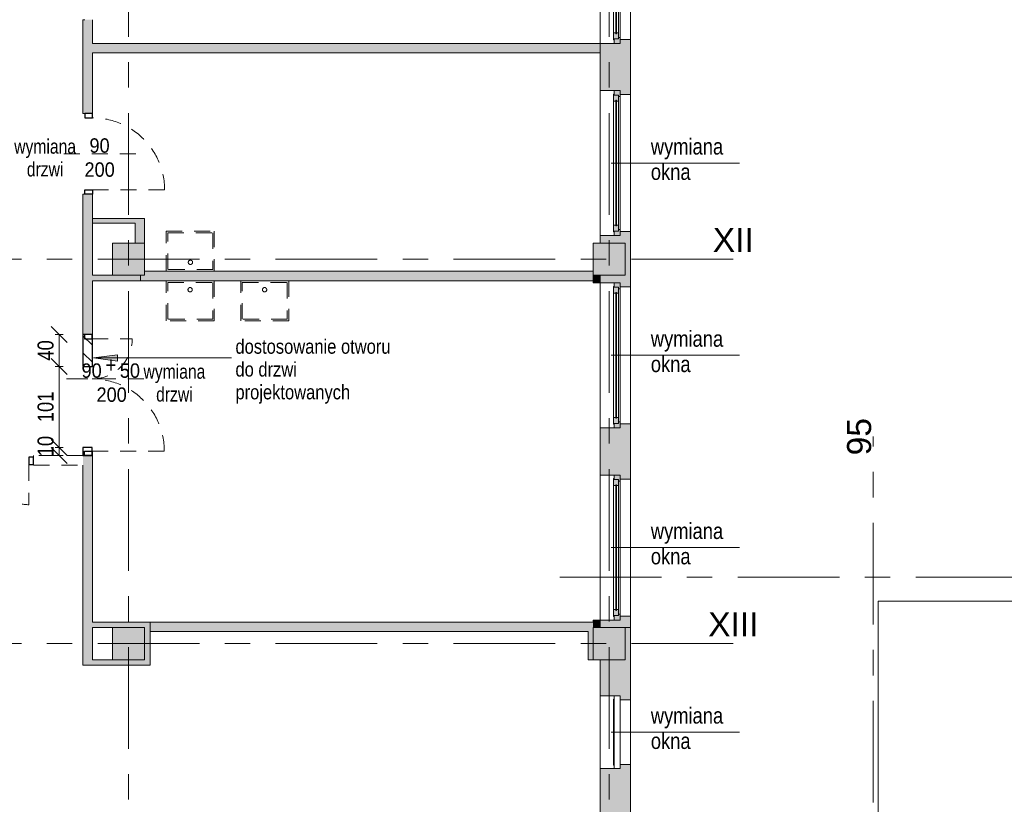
# Model space of a CAD drawing. Header units: centimetres. Extents: x -8590 to 14779, y -8842 to 3760.
# Tile 20 of 28: x 12786 to 14016, y 688 to 1667. Entities that reach past the tile are written whole.
import ezdxf

# ---------------------------------------------------------------- set-up
doc = ezdxf.new("R2010")
doc.units = ezdxf.units.CM
for name, pattern in [('Dash', [1200, 600, -600]), ('Oś', [222.25, 127, -31.75, 31.75, -31.75]), ('Wyburzenia', [35, 20, -15])]:
    doc.linetypes.add(name, pattern=pattern)
for name, color, linetype, lineweight in [('A-ANNO-DIMS', 211, 'Continuous', 13), ('A-ANNO-DIMS-100', 211, 'Continuous', 13), ('A-ANNO-NOTE', 131, 'Wyburzenia', 9), ('A-DETL', 90, 'Dash', 50), ('A-DETL-GENF', 92, 'Continuous', 9), ('A-DETL-MEDM', 33, 'Continuous', 9), ('A-DOOR', 31, 'Wyburzenia', 9), ('A-DOOR-IDEN', 31, 'Continuous', 13), ('A-FLOR', 192, 'Continuous', 13), ('A-GLAZ', 151, 'Continuous', 13), ('A-GLAZ-IDEN', 152, 'Continuous', 13), ('A-WALL', 113, 'Continuous', 13), ('A-WALL-PATT', 111, 'Continuous', 13), ('G-ANNO-TEXT', 231, 'Continuous', 13), ('P-SANR-FIXT', 6, 'Wyburzenia', 9), ('S-COLS', 52, 'Continuous', 13), ('S-GRID', 1, 'Continuous', 13), ('S-GRID-IDEN', 1, 'Continuous', 13)]:
    doc.layers.add(name, color=color, linetype=linetype, lineweight=lineweight)
doc.styles.add('Arial', font='arial.ttf', dxfattribs={"width": 0.9, "height": 18})
doc.styles.add('Arial Narrow', font='ARIALN.TTF', dxfattribs={"height": 20})
doc.styles.add('Arial Narrow_3', font='ARIALN.TTF', dxfattribs={"height": 18})
doc.styles.add('Arial Narrow_4', font='ARIALN.TTF', dxfattribs={"width": 0.95, "height": 0.18})
doc.styles.add('Arial Narrow_5', font='ARIALN.TTF', dxfattribs={"height": 0.2})
doc.styles.add('Arial Narrow_6', font='ARIALN.TTF', dxfattribs={"height": 20})
doc.styles.add('Arial_2', font='arial.ttf', dxfattribs={"height": 30})
doc.dimstyles.new('Diagonal_1_100__0__wewnętrzne', dxfattribs={"dimscale": 30.48, "dimtxt": 20.468619, "dimasz": 0.656168, "dimexe": 0.164042, "dimexo": 0.0625, "dimgap": 0.032808, "dimtad": 1, "dimdec": 0, "dimdsep": 46, "dimtxsty": 'Arial Narrow_6', "dimblk1": 'OBLIQUE', "dimblk2": 'OBLIQUE', "dimsah": 1, "dimcen": 0.09, "dimazin": 0, "dimtfac": 1, "dimtdec": 4, "dimtix": 1, "dimtmove": 2, "dimatfit": 3, "dimfxl": 0.164042, "dimfxlon": 1, "dimtvp": 1, "dimtolj": 1, "dimtzin": 0, "dimarcsym": 2})
doc.dimstyles.new('Diagonal_1_100__0__wewnętrzne_1', dxfattribs={"dimscale": 30.48, "dimtxt": 20.468619, "dimasz": 0.656168, "dimexe": 0.164042, "dimexo": 0.0625, "dimgap": 0.032808, "dimtad": 1, "dimdec": 0, "dimdsep": 46, "dimtxsty": 'Arial Narrow_6', "dimblk1": 'OBLIQUE', "dimblk2": 'OBLIQUE', "dimsah": 1, "dimcen": 0.09, "dimazin": 0, "dimtfac": 1, "dimtdec": 4, "dimtix": 1, "dimtmove": 0, "dimatfit": 3, "dimfxl": 0.164042, "dimfxlon": 1, "dimtvp": 1, "dimtolj": 1, "dimtzin": 0, "dimarcsym": 2})

# ---------------------------------------------------------------- blocks, each defined once
blk = doc.blocks.new('Pawilon J_rvt-1-3_piętro I __3_90 m_ - wyburzenia i zamurowania')
at = {"layer": 'A-FLOR', "color": 253, "lineweight": 9}
for p, q in [((1523.4, 941.3), (1523.4, 371.3)), ((2164.5, 941.3), (1523.4, 941.3))]:
    blk.add_line(p, q, dxfattribs=at)
at = {"layer": 'S-GRID', "linetype": 'Oś'}
for p, q in [((1517.4, 23.2), (1517.4, 1147.1)), ((1125.8, 971.3), (2420.5, 971.3))]:
    blk.add_line(p, q, dxfattribs=at)
at = {"layer": 'S-GRID-IDEN', "insert": (1499.8, 1146.7), "char_height": 30, "width": 48.3, "attachment_point": 5, "rotation": 90, "line_spacing_factor": 0.936439, "style": 'Arial_2'}
blk.add_mtext('\\pxqc,t4.23333,8.46667,12.7,16.93333,21.16667,25.4,29.63333,33.86667,38.1,42.33333,46.56667,50.8,55.03333,59.26667,63.5,67.73333,71.96667,76.2,80.43333,84.66667,88.9,93.13333,97.36667,101.6,105.83333,110.06667,114.3,118.53333,122.76667,127,131.23333,135.46667;{95}', dxfattribs=at)
blk = doc.blocks.new('M_Concrete-Square-Column - 400 x 400mm-1512407-3_piętro I __3_90 m_ - wyburzenia i zamurowania')
at = {"layer": 'S-COLS', "lineweight": 9}
blk.add_hatch(color=253, dxfattribs=at).paths.add_polyline_path([(20, -20), (20, 20), (-20, 20), (-20, -20), (11, -20)], flags=0)
for p, q in [((20, 20), (-20, 20)), ((-20, 20), (-20, -20)), ((20, -20), (20, 20)), ((-20, -20), (20, -20))]:
    blk.add_line(p, q, dxfattribs=at)
blk = doc.blocks.new('zlew - Type 1-1332169-3_piętro I __3_90 m_ - wyburzenia i zamurowania')
at = {"layer": 'P-SANR-FIXT', "color": 20}
for p, q in [((-17.5, 6), (-17.5, 56)), ((-17.5, 56), (42.5, 56)), ((-15.5, 8), (-15.5, 54)), ((-15.5, 54), (40.5, 54)), ((40.5, 54), (40.5, 8)), ((42.5, 56), (42.5, 6)), ((40.5, 8), (-15.5, 8))]:
    blk.add_line(p, q, dxfattribs=at)
blk.add_circle((12.7, 17.1), 2.7, dxfattribs=at)
blk = doc.blocks.new('DRZWI 1S - Drzwi 90-1815599-3_piętro I __3_90 m_ - wyburzenia i zamurowania')
at = {"layer": 'A-DETL-GENF', "color": 20, "linetype": 'Wyburzenia'}
for p, q in [((-50.5, 5.9), (-50.5, -3.7)), ((-45, 5.9), (-50.5, 5.9)), ((-45, -3.7), (-45, 5.9)), ((50.5, 5.9), (45, 5.9)), ((45, 5.9), (45, -3.7)), ((50.5, -3.7), (50.5, 5.9)), ((-50.5, -3.7), (-45, -3.7)), ((45, -3.7), (50.5, -3.7))]:
    blk.add_line(p, q, dxfattribs=at)
at = {"layer": 'A-DETL-MEDM', "color": 1, "linetype": 'Wyburzenia', "lineweight": 25}
for p, q in [((-45, 5.9), (-50.5, 5.9)), ((-50.5, 5.9), (-50.5, -3.7)), ((-45, -3.7), (-45, 5.9)), ((45, -3.7), (45, 5.9)), ((45, 5.9), (50.5, 5.9)), ((50.5, 5.9), (50.5, -3.7)), ((-50.5, -3.7), (-45, -3.7)), ((50.5, -3.7), (45, -3.7))]:
    blk.add_line(p, q, dxfattribs=at)
at = {"layer": 'A-DOOR', "color": 10, "lineweight": 13}
blk.add_line((45, 5.9), (45, 95.9), dxfattribs=at)
blk.add_arc((45, 5.9), 90, 90, 180, dxfattribs=at)
blk = doc.blocks.new('DRZWI 2S - automatyczna etykieta - Drzwi 90_50-2595123-3_piętro I __3_90 m_ - wyburzenia i zamurowania')
at = {"layer": 'A-DETL-GENF', "color": 20, "linetype": 'Wyburzenia'}
for p, q in [((-55.5, 5.5), (-55.5, -4)), ((-50, 5.5), (-55.5, 5.5)), ((-50, -4), (-50, 5.5)), ((95.5, 5.5), (90, 5.5)), ((90, 5.5), (90, -4)), ((95.5, -4), (95.5, 5.5)), ((-55.5, -4), (-50, -4)), ((90, -4), (95.5, -4))]:
    blk.add_line(p, q, dxfattribs=at)
at = {"layer": 'A-DETL-MEDM', "color": 1, "linetype": 'Wyburzenia', "lineweight": 25}
for p, q in [((-50, 5.5), (-55.5, 5.5)), ((-55.5, 5.5), (-55.5, -4)), ((-50, -4), (-50, 5.5)), ((90, -4), (90, 5.5)), ((90, 5.5), (95.5, 5.5)), ((95.5, 5.5), (95.5, -4)), ((-55.5, -4), (-50, -4)), ((95.5, -4), (90, -4))]:
    blk.add_line(p, q, dxfattribs=at)
at = {"layer": 'A-DOOR', "color": 10, "lineweight": 13}
for p, q in [((90, 5.5), (90, 95.5)), ((-50, 5.5), (-50, 55.5))]:
    blk.add_line(p, q, dxfattribs=at)
at = {"layer": 'A-DOOR', "color": 20}
blk.add_line((0, 28.5), (0, -28.5), dxfattribs=at)
at = {"layer": 'A-DOOR', "color": 10, "lineweight": 13}
for centre, radius, start, end in [((90, 5.5), 90, 90, 180), ((-50, 5.5), 50, 360, 90)]:
    blk.add_arc(centre, radius, start, end, dxfattribs=at)
blk = doc.blocks.new('DRZWI 2S - Drzwi 90_50-2575128-3_piętro I __3_90 m_ - wyburzenia i zamurowania')
at = {"layer": 'A-DETL-GENF', "color": 20, "linetype": 'Wyburzenia'}
for p, q in [((-55.5, 5.5), (-55.5, -4)), ((-50, 5.5), (-55.5, 5.5)), ((-50, -4), (-50, 5.5)), ((95.5, 5.5), (90, 5.5)), ((90, 5.5), (90, -4)), ((95.5, -4), (95.5, 5.5)), ((-55.5, -4), (-50, -4)), ((90, -4), (95.5, -4))]:
    blk.add_line(p, q, dxfattribs=at)
at = {"layer": 'A-DETL-MEDM', "color": 1, "linetype": 'Wyburzenia', "lineweight": 25}
for p, q in [((-50, 5.5), (-55.5, 5.5)), ((-55.5, 5.5), (-55.5, -4)), ((-50, -4), (-50, 5.5)), ((90, -4), (90, 5.5)), ((90, 5.5), (95.5, 5.5)), ((95.5, 5.5), (95.5, -4)), ((-55.5, -4), (-50, -4)), ((95.5, -4), (90, -4))]:
    blk.add_line(p, q, dxfattribs=at)
at = {"layer": 'A-DOOR', "color": 10, "lineweight": 13}
for p, q in [((90, 5.5), (90, 95.5)), ((-50, 5.5), (-50, 55.5))]:
    blk.add_line(p, q, dxfattribs=at)
at = {"layer": 'A-DOOR', "color": 20}
blk.add_line((0, 28.5), (0, -28.5), dxfattribs=at)
at = {"layer": 'A-DOOR', "color": 10, "lineweight": 13}
for centre, radius, start, end in [((90, 5.5), 90, 90, 180), ((-50, 5.5), 50, 360, 90)]:
    blk.add_arc(centre, radius, start, end, dxfattribs=at)
blk = doc.blocks.new('Okno - automatyczna etykieta - 181x181 _nietypowy podział_-2208597-3_piętro I __3_90 m_ - wyburzenia i zamurowania')
at = {"layer": 'A-GLAZ', "lineweight": 9}
h = blk.add_hatch(color=253, dxfattribs=at)
h.paths.add_polyline_path([(-90.5, -1.5), (-85, -1.5), (-85, 4), (-83, 4), (-83, 6), (-90.5, 6), (-90.5, 0.8)], flags=0)
h.paths.add_polyline_path([(83, 6), (83, 4), (85, 4), (85, -1.5), (90.5, -1.5), (90.5, 6), (85, 6)], flags=0)
h = blk.add_hatch(color=253, dxfattribs=at)
h.paths.add_polyline_path([(-86, -1.8), (-86, -2.5), (-77.5, -2.5), (-77.5, 0.3), (-78.5, 0.3), (-78.5, 1.3), (-77.5, 1.3), (-77.5, 4), (-85, 4), (-85, -1.5), (-86, -1.5)], flags=0)
h.paths.add_polyline_path([(77.5, 0.3), (77.5, -2.5), (86, -2.5), (86, -1.5), (85, -1.5), (85, 4), (77.5, 4), (77.5, 1.3), (78.5, 1.3), (78.5, 0.3)], flags=0)
blk.add_hatch(color=253, dxfattribs=at).paths.add_polyline_path([(-78.5, 1.3), (-78.5, 0.3), (78.5, 0.3), (78.5, 1.3), (-52.1, 1.3)], flags=0)
for p, q in [((-83, 6), (-90.5, 6)), ((-90.5, 6), (-90.5, -1.5)), ((-90.5, 6), (90.5, 6)), ((-77.5, 4), (-85, 4)), ((-85, 4), (-85, -1.5)), ((-85, -1.5), (-85, 4)), ((-85, 4), (-83, 4)), ((-83, 4), (-83, 6)), ((83, 6), (-83, 6)), ((78.5, 1.3), (-78.5, 1.3)), ((-78.5, 1.3), (-78.5, 0.3)), ((-78.5, 0.3), (-78.5, 1.3)), ((-78.5, 1.3), (-77.5, 1.3)), ((-78.5, 0.3), (78.5, 0.3)), ((-77.5, 0.3), (-78.5, 0.3)), ((-77.5, 1.3), (-77.5, 4)), ((77.5, 4), (-77.5, 4)), ((-77.5, -2.5), (-77.5, 0.3)), ((85, 4), (77.5, 4)), ((77.5, 4), (77.5, 1.3)), ((77.5, 1.3), (78.5, 1.3)), ((77.5, 0.3), (77.5, -2.5)), ((78.5, 0.3), (77.5, 0.3)), ((78.5, 0.3), (78.5, 1.3)), ((78.5, 1.3), (78.5, 0.3)), ((90.5, 6), (83, 6)), ((83, 6), (83, 4)), ((83, 4), (85, 4)), ((85, -1.5), (85, 4)), ((85, 4), (85, -1.5)), ((90.5, -1.5), (90.5, 6)), ((-90.5, -1.5), (-85, -1.5)), ((-85, -1.5), (-86, -1.5)), ((-86, -1.5), (-86, -2.5)), ((-86, -2.5), (-77.5, -2.5)), ((77.5, -2.5), (-77.5, -2.5)), ((77.5, -2.5), (86, -2.5)), ((86, -1.5), (85, -1.5)), ((85, -1.5), (90.5, -1.5)), ((86, -2.5), (86, -1.5))]:
    blk.add_line(p, q, dxfattribs=at)
blk = doc.blocks.new('Okno - automatyczna etykieta - 181x181 _nietypowy podział_-2208595-3_piętro I __3_90 m_ - wyburzenia i zamurowania')
at = {"layer": 'A-GLAZ', "lineweight": 9}
h = blk.add_hatch(color=253, dxfattribs=at)
h.paths.add_polyline_path([(90.5, -0.8), (90.5, 1.5), (85, 1.5), (85, -4), (83, -4), (83, -6), (90.5, -6)], flags=0)
h.paths.add_polyline_path([(-83, -6), (-83, -4), (-85, -4), (-85, 1.5), (-90.5, 1.5), (-90.5, -6), (-85, -6)], flags=0)
h = blk.add_hatch(color=253, dxfattribs=at)
h.paths.add_polyline_path([(86, 1.8), (86, 2.5), (77.5, 2.5), (77.5, -0.3), (78.5, -0.3), (78.5, -1.3), (77.5, -1.3), (77.5, -4), (85, -4), (85, 1.5), (86, 1.5)], flags=0)
h.paths.add_polyline_path([(-77.5, 1.5), (-77.5, 2.5), (-86, 2.5), (-86, 1.5), (-85, 1.5), (-85, -4), (-77.5, -4), (-77.5, -1.3), (-78.5, -1.3), (-78.5, -0.3), (-77.5, -0.3)], flags=0)
blk.add_hatch(color=253, dxfattribs=at).paths.add_polyline_path([(78.5, -0.8), (78.5, -0.3), (-78.5, -0.3), (-78.5, -1.3), (78.5, -1.3)], flags=0)
for p, q in [((-90.5, 1.5), (-85, 1.5)), ((-90.5, -6), (-90.5, 1.5)), ((-86, 2.5), (-77.5, 2.5)), ((-86, 1.5), (-86, 2.5)), ((-85, 1.5), (-86, 1.5)), ((-85, -4), (-85, 1.5)), ((-85, 1.5), (-85, -4)), ((-77.5, 2.5), (-77.5, -0.3)), ((77.5, 2.5), (-77.5, 2.5)), ((77.5, 2.5), (86, 2.5)), ((77.5, -0.3), (77.5, 2.5)), ((85, 1.5), (85, -4)), ((86, 1.5), (85, 1.5)), ((85, 1.5), (90.5, 1.5)), ((85, -4), (85, 1.5)), ((86, 2.5), (86, 1.5)), ((90.5, 1.5), (90.5, -6)), ((-83, -6), (-90.5, -6)), ((-90.5, -6), (90.5, -6)), ((-77.5, -4), (-85, -4)), ((-85, -4), (-83, -4)), ((-83, -4), (-83, -6)), ((83, -6), (-83, -6)), ((-78.5, -1.3), (-78.5, -0.3)), ((-78.5, -0.3), (78.5, -0.3)), ((-78.5, -0.3), (-78.5, -1.3)), ((-77.5, -0.3), (-78.5, -0.3)), ((78.5, -1.3), (-78.5, -1.3)), ((-78.5, -1.3), (-77.5, -1.3)), ((-77.5, -1.3), (-77.5, -4)), ((77.5, -4), (-77.5, -4)), ((78.5, -0.3), (77.5, -0.3)), ((77.5, -1.3), (78.5, -1.3)), ((77.5, -4), (77.5, -1.3)), ((85, -4), (77.5, -4)), ((78.5, -0.3), (78.5, -1.3)), ((78.5, -1.3), (78.5, -0.3)), ((83, -4), (85, -4)), ((83, -6), (83, -4)), ((90.5, -6), (83, -6))]:
    blk.add_line(p, q, dxfattribs=at)
blk = doc.blocks.new('Okno - automatyczna etykieta - 91x91-2496751-3_piętro I __3_90 m_ - wyburzenia i zamurowania')
at = {"layer": 'A-GLAZ', "lineweight": 9}
for p, q in [((-45.5, 1.5), (-45.5, -6)), ((45.5, 1.5), (-45.5, 1.5)), ((-41, 2.5), (41, 2.5)), ((-41, 2.5), (-41, 1.5)), ((41, 2.5), (41, 1.5)), ((45.5, 1.5), (45.5, -6)), ((-45.5, -6), (45.5, -6)), ((-45.5, -6), (45.5, -6))]:
    blk.add_line(p, q, dxfattribs=at)
blk = doc.blocks.new('Wymiana Drzwi_PG_typ 100 - --2314812-3_piętro I __3_90 m_ - wyburzenia i zamurowania')
at = {"layer": 'A-DOOR-IDEN', "insert": (0.051, 0.737), "char_height": 0.18, "width": 1.2882, "attachment_point": 5, "rotation": 90, "line_spacing_factor": 0.949189, "style": 'Arial Narrow_4'}
blk.add_mtext('\\pxqc,t6.70278,13.40556,20.10833,26.81111,33.51389,40.21667,46.91944,53.62222,60.325,67.02778,73.73056,80.43333,87.13611,93.83889,100.54167,107.24444,113.94722,120.65,127.35278,134.05556,140.75833,147.46111,154.16389,160.86667,167.56944,174.27222,180.975,187.67778,194.38056,201.08333,207.78611,214.48889;{wymiana\\Pdrzwi}', dxfattribs=at)
blk = doc.blocks.new('etykieta wymiana okna - etykieta okno 1S z hp góra-2316402-3_piętro I __3_90 m_ - wyburzenia i zamurowania')
at = {"layer": 'A-GLAZ-IDEN'}
blk.add_line((0, 0.048), (0, 1.648), dxfattribs=at)
at = {"layer": 'A-GLAZ-IDEN', "insert": (-0.307, 0.542), "char_height": 0.2, "width": 1.356, "attachment_point": 1, "rotation": 90, "line_spacing_factor": 0.949189, "style": 'Arial Narrow_5'}
blk.add_mtext('\\pxt6.35,12.7,19.05,25.4,31.75,38.1,44.45,50.8,57.15,63.5,69.85,76.2,82.55,88.9,95.25,101.6,107.95,114.3,120.65,127,133.35,139.7,146.05,152.4,158.75,165.1,171.45,177.8,184.15,190.5,196.85,203.2;{wymiana okna}', dxfattribs=at)
blk = doc.blocks.new('DIMBLOCK1-3_piętro I __3_90 m_ - wyburzenia i zamurowania')
at = {"layer": 'A-ANNO-DIMS-100'}
for p, q in [((12835, 1133.3), (12825, 1143.3)), ((12835, 1123.3), (12825, 1133.3)), ((12840, 1133.3), (12830, 1133.3)), ((12835, 1123.3), (12835, 1133.3)), ((12835, 1133.3), (12845, 1123.3)), ((12835, 1133.3), (12840, 1133.3)), ((12840, 1123.3), (12830, 1123.3)), ((12835, 1123.3), (12845, 1113.3)), ((12835, 1123.3), (12840, 1123.3))]:
    blk.add_line(p, q, dxfattribs=at)
at = {"layer": 'A-ANNO-DIMS-100', "color": 0, "insert": (12808.1, 1122.2), "char_height": 20, "width": 30.411, "attachment_point": 1, "rotation": 90, "line_spacing_factor": 0.974696, "style": 'Arial Narrow_6'}
blk.add_mtext('10', dxfattribs=at)
blk = doc.blocks.new('_Oblique')
at = {"color": 0, "linetype": 'ByBlock', "lineweight": -2}
blk.add_line((-0.5, -0.5), (0.5, 0.5), dxfattribs=at)
blk = doc.blocks.new('DIMBLOCK2-3_piętro I __3_90 m_ - wyburzenia i zamurowania')
at = {"layer": 'A-ANNO-DIMS-100'}
for p, q in [((12835, 1234.3), (12825, 1244.3)), ((12840, 1234.3), (12830, 1234.3)), ((12835, 1133.3), (12835, 1234.3)), ((12835, 1234.3), (12845, 1224.3)), ((12835, 1234.3), (12840, 1234.3)), ((12835, 1133.3), (12825, 1143.3)), ((12840, 1133.3), (12830, 1133.3)), ((12835, 1133.3), (12845, 1123.3)), ((12835, 1133.3), (12840, 1133.3))]:
    blk.add_line(p, q, dxfattribs=at)
at = {"layer": 'A-ANNO-DIMS-100', "color": 0, "insert": (12808.1, 1164.8), "char_height": 20, "width": 45.616, "attachment_point": 1, "rotation": 90, "line_spacing_factor": 0.974696, "style": 'Arial Narrow_6'}
blk.add_mtext('101', dxfattribs=at)
blk = doc.blocks.new('DIMBLOCK3-3_piętro I __3_90 m_ - wyburzenia i zamurowania')
at = {"layer": 'A-ANNO-DIMS-100'}
for p, q in [((12835, 1274.3), (12825, 1284.3)), ((12840, 1274.3), (12830, 1274.3)), ((12835, 1234.3), (12835, 1274.3)), ((12835, 1274.3), (12845, 1264.3)), ((12835, 1274.3), (12840, 1274.3)), ((12835, 1234.3), (12825, 1244.3)), ((12840, 1234.3), (12830, 1234.3)), ((12835, 1234.3), (12845, 1224.3)), ((12835, 1234.3), (12840, 1234.3))]:
    blk.add_line(p, q, dxfattribs=at)
at = {"layer": 'A-ANNO-DIMS-100', "color": 0, "insert": (12808.1, 1241.7), "char_height": 20, "width": 30.411, "attachment_point": 1, "rotation": 90, "line_spacing_factor": 0.974696, "style": 'Arial Narrow_6'}
blk.add_mtext('40', dxfattribs=at)

msp = doc.modelspace()

# ---------------------------------------------------------------- hatches: boundary and pattern name
at = {"layer": 'A-DETL-GENF', "lineweight": 25}
h = msp.add_hatch(dxfattribs=at)
h.set_pattern_fill('FP_2', color=3, style=0, pattern_type=2)
h.set_pattern_definition([(315, (12334.558, 0), (10.6066, 10.6066), [])])
h.paths.add_polyline_path([(12864.9, 1123.3), (12876.4, 1123.3), (12876.4, 1133.3), (12864.9, 1133.3)], flags=0)
h.paths.add_polyline_path([(12864.9, 1234.3), (12876.9, 1234.3), (12876.9, 1274.3), (12864.9, 1274.3)], flags=0)
at = {"layer": 'A-WALL-PATT', "lineweight": 5}
h = msp.add_hatch(color=254, dxfattribs=at)
h.paths.add_polyline_path([(12864.9, 861.3), (12876.9, 861.3), (12876.9, 1123.3), (12864.9, 1123.3), (12864.9, 901.5)], flags=0)
h.paths.add_polyline_path([(12864.9, 1274.3), (12876.9, 1274.3), (12876.9, 1449.3), (12864.9, 1449.3)], flags=0)
h.paths.add_polyline_path([(12876.9, 1550.3), (12876.9, 1667.3), (12864.9, 1667.3), (12864.9, 1550.3), (12876.8, 1550.3)], flags=0)
h.paths.add_polyline_path([(12867.2, 1768.3), (12876.9, 1768.3), (12876.9, 1934.8), (12864.9, 1934.8), (12864.9, 1768.3)], flags=0)
h.paths.add_polyline_path([(12864.9, 2035.8), (12876.9, 2035.8), (12876.9, 2130.8), (12864.9, 2130.8)], flags=0)
h.paths.add_polyline_path([(12864.9, 2251.8), (12876.9, 2251.8), (12876.9, 2355.3), (12864.9, 2355.3)], flags=0)
h.paths.add_polyline_path([(12864.9, 2625.3), (12876.9, 2625.3), (12876.9, 2793.3), (12864.9, 2793.3), (12864.9, 2627.5)], flags=0)
at = {"layer": 'A-WALL-PATT'}
h = msp.add_hatch(color=9, dxfattribs=at)
h.paths.add_polyline_path([(13533.9, 908.3), (13548.9, 908.3), (13548.9, 922.8), (13535.9, 922.8), (13535.9, 917.8), (13510.9, 917.8), (13510.9, 908.3), (13528.4, 908.3)], flags=0)
h.paths.add_polyline_path([(13538.1, 1093.8), (13548.9, 1093.8), (13548.9, 1162.8), (13535.9, 1162.8), (13535.9, 1157.8), (13510.9, 1157.8), (13510.9, 1098.8), (13535.9, 1098.8), (13535.9, 1093.8)], flags=0)
h.paths.add_polyline_path([(13548.9, 1333.8), (13548.9, 1402.8), (13535.9, 1402.8), (13535.9, 1397.8), (13510.9, 1397.8), (13510.9, 1388.3), (13541.9, 1388.3), (13541.9, 1348.3), (13510.9, 1348.3), (13510.9, 1338.8), (13535.9, 1338.8), (13535.9, 1333.8)], flags=0)
h.paths.add_polyline_path([(13548.9, 1573.8), (13548.9, 1642.8), (13535.9, 1642.8), (13535.9, 1637.8), (13510.9, 1637.8), (13510.9, 1578.8), (13535.9, 1578.8), (13535.9, 1573.8)], flags=0)
h.paths.add_polyline_path([(13541.9, 1813.8), (13548.9, 1813.8), (13548.9, 1882.8), (13535.9, 1882.8), (13535.9, 1877.8), (13510.9, 1877.8), (13510.9, 1868.3), (13541.9, 1868.3), (13541.9, 1828.3), (13510.9, 1828.3), (13510.9, 1818.8), (13535.9, 1818.8), (13535.9, 1813.8)], flags=0)
h.paths.add_polyline_path([(13535.9, 2053.8), (13548.9, 2053.8), (13548.9, 2122.8), (13535.9, 2122.8), (13535.9, 2117.8), (13510.9, 2117.8), (13510.9, 2058.8), (13535.9, 2058.8)], flags=0)
h.paths.add_polyline_path([(13539.4, 2293.8), (13548.9, 2293.8), (13548.9, 2335.3), (13541.9, 2335.3), (13541.9, 2308.3), (13510.9, 2308.3), (13510.9, 2298.8), (13535.9, 2298.8), (13535.9, 2293.8)], flags=0)
for points in [[(13370.4, 1625.8), (13510.9, 1625.8), (13510.9, 1637.8), (12876.9, 1637.8), (12876.9, 1625.8), (13144.7, 1625.8)], [(12876.9, 1413.3), (12929.9, 1413.3), (12929.9, 1419.3), (12876.9, 1419.3)], [(12941.9, 1388.3), (12941.9, 1419.3), (12929.9, 1419.3), (12929.9, 1388.3), (12936.9, 1388.3)], [(12936.9, 1341.3), (13501.9, 1341.3), (13501.9, 1353.3), (12941.9, 1353.3), (12941.9, 1348.3), (12936.9, 1348.3)], [(12876.9, 1341.3), (12936.9, 1341.3), (12936.9, 1348.3), (12876.9, 1348.3)], [(13510.9, 1338.8), (13510.9, 1348.3), (13501.9, 1348.3), (13501.9, 1338.8), (13502.6, 1338.8)], [(12901.9, 908.3), (12948.9, 908.3), (12948.9, 915.3), (12876.9, 915.3), (12876.9, 908.3)], [(13495.9, 903.3), (13501.9, 903.3), (13501.9, 915.3), (12948.9, 915.3), (12948.9, 903.3), (13370.4, 903.3)], [(13501.9, 908.3), (13510.9, 908.3), (13510.9, 917.8), (13501.9, 917.8), (13501.9, 915.3)], [(12941.9, 868.3), (12948.9, 868.3), (12948.9, 908.3), (12941.9, 908.3), (12941.9, 903.3)], [(13501.9, 868.3), (13501.9, 903.3), (13495.9, 903.3), (13495.9, 868.3)], [(12941.9, 861.3), (12948.9, 861.3), (12948.9, 868.3), (12876.9, 868.3), (12876.9, 861.3), (12918.7, 861.3)]]:
    msp.add_hatch(color=9, dxfattribs=at).paths.add_polyline_path(points, flags=0)
at = {"layer": 'A-WALL-PATT', "lineweight": 5}
h = msp.add_hatch(color=254, dxfattribs=at)
h.paths.add_polyline_path([(13510.9, 381.3), (13548.9, 381.3), (13548.9, 704.4), (13510.9, 704.4), (13510.9, 428.3), (13541.9, 428.3), (13541.9, 388.3), (13510.9, 388.3)], flags=0)
h.paths.add_polyline_path([(13535.9, 861.3), (13548.9, 861.3), (13548.9, 908.3), (13541.9, 908.3), (13541.9, 868.3), (13510.9, 868.3), (13510.9, 861.3)], flags=0)
h = msp.add_hatch(color=254, dxfattribs=at)
h.paths.add_polyline_path([(13528.4, 704.4), (13548.9, 704.4), (13548.9, 737.3), (13535.9, 737.3), (13535.9, 732.3), (13510.9, 732.3), (13510.9, 704.4)], flags=0)
h.paths.add_polyline_path([(13535.9, 818.3), (13548.9, 818.3), (13548.9, 861.3), (13510.9, 861.3), (13510.9, 823.3), (13535.9, 823.3)], flags=0)
at = {"layer": 'G-ANNO-TEXT'}
msp.add_hatch(color=130, dxfattribs=at).paths.add_polyline_path([(12878.2, 1245), (12908.2, 1241.1), (12908.2, 1249)], flags=0)

# ---------------------------------------------------------------- linework, layer by layer
at = {"layer": 'A-ANNO-NOTE', "color": 240, "lineweight": 13}
for p, q in [((12840.9, 1499.8), (12930.9, 1499.8)), ((12850.9, 1218.8), (12950.9, 1218.8))]:
    msp.add_line(p, q, dxfattribs=at)
at = {"layer": 'A-DETL', "linetype": 'Continuous', "lineweight": 25}
for p, q in [((12876.9, 1274.3), (12864.9, 1274.3)), ((12864.9, 1274.3), (12864.9, 1234.3)), ((12876.9, 1234.3), (12876.9, 1274.3)), ((12864.9, 1234.3), (12876.9, 1234.3)), ((12876.4, 1133.3), (12864.9, 1133.3)), ((12864.9, 1133.3), (12864.9, 1123.3)), ((12876.4, 1123.3), (12876.4, 1133.3)), ((12864.9, 1123.3), (12876.4, 1123.3))]:
    msp.add_line(p, q, dxfattribs=at)
at = {"layer": 'A-GLAZ-IDEN'}
for p, q in [((13529.9, 1488.3), (13524.8, 1488.3)), ((13529.9, 1248.3), (13524.8, 1248.3)), ((13529.9, 1008.3), (13524.8, 1008.3)), ((13529.9, 777.8), (13524.8, 777.8))]:
    msp.add_line(p, q, dxfattribs=at)
at = {"layer": 'A-WALL', "lineweight": 9}
for p, q in [((13548.9, 2335.3), (13548.9, 1402.8)), ((13510.9, 1388.3), (13510.9, 1828.3)), ((12864.9, 1667.3), (12864.9, 1550.3)), ((12867.2, 1667.3), (12864.9, 1667.3)), ((12876.9, 1667.3), (12876.8, 1667.3)), ((12876.9, 1637.8), (12876.9, 1667.3)), ((13528.4, 1637.8), (12876.9, 1637.8)), ((13548.9, 1642.8), (13535.9, 1642.8)), ((12876.9, 1550.3), (12876.9, 1625.8)), ((12876.9, 1625.8), (13510.9, 1625.8)), ((13510.9, 1578.8), (13528.4, 1578.8)), ((13535.9, 1573.8), (13548.9, 1573.8)), ((12867.2, 1550.3), (12864.9, 1550.3)), ((12876.9, 1550.3), (12876.8, 1550.3)), ((12864.9, 1449.3), (12864.9, 1274.3)), ((12867.2, 1449.3), (12864.9, 1449.3)), ((12876.9, 1449.3), (12876.8, 1449.3)), ((12876.9, 1348.3), (12876.9, 1449.3)), ((12941.9, 1419.3), (12876.9, 1419.3)), ((12941.9, 1388.3), (12941.9, 1419.3)), ((12876.9, 1413.3), (12929.9, 1413.3)), ((12929.9, 1413.3), (12929.9, 1388.3)), ((13548.9, 1402.8), (13535.9, 1402.8)), ((13548.9, 381.3), (13548.9, 1402.8)), ((13528.4, 1397.8), (13510.9, 1397.8)), ((13501.9, 1353.3), (12941.9, 1353.3)), ((12901.9, 1348.3), (12876.9, 1348.3)), ((12876.9, 1274.3), (12876.9, 1341.3)), ((12876.9, 1341.3), (13501.9, 1341.3)), ((12936.9, 1348.3), (12936.9, 1341.3)), ((13501.9, 1348.3), (13501.9, 1338.8)), ((13510.9, 1338.8), (13510.9, 1348.3)), ((13501.9, 1338.8), (13528.4, 1338.8)), ((13510.9, 908.3), (13510.9, 1338.8)), ((13535.9, 1333.8), (13548.9, 1333.8)), ((12866.9, 1274.3), (12864.9, 1274.3)), ((12876.9, 1274.3), (12876.4, 1274.3)), ((13528.4, 1157.8), (13510.9, 1157.8)), ((13548.9, 1162.8), (13535.9, 1162.8)), ((12866.9, 1123.3), (12864.9, 1123.3)), ((12876.9, 1123.3), (12876.4, 1123.3)), ((12876.9, 915.3), (12876.9, 1123.3)), ((12864.9, 1111.3), (12864.9, 861.3)), ((13510.9, 1098.8), (13528.4, 1098.8)), ((13535.9, 1093.8), (13548.9, 1093.8)), ((13548.9, 922.8), (13535.9, 922.8)), ((13501.9, 915.3), (12876.9, 915.3)), ((12948.9, 861.3), (12948.9, 915.3)), ((13528.4, 917.8), (13501.9, 917.8)), ((13501.9, 917.8), (13501.9, 915.3)), ((12876.9, 868.3), (12876.9, 908.3)), ((12876.9, 908.3), (12901.9, 908.3)), ((12948.9, 903.3), (13495.9, 903.3)), ((13495.9, 903.3), (13495.9, 868.3)), ((13541.9, 908.3), (13548.9, 908.3)), ((12864.9, 861.3), (12948.9, 861.3)), ((12901.9, 868.3), (12876.9, 868.3)), ((13495.9, 868.3), (13501.9, 868.3)), ((13510.9, 428.3), (13510.9, 868.3)), ((13510.9, 823.3), (13528.4, 823.3)), ((13548.9, 818.3), (13535.9, 818.3)), ((13510.9, 732.3), (13528.4, 732.3)), ((13548.9, 737.3), (13535.9, 737.3))]:
    msp.add_line(p, q, dxfattribs=at)
at = {"layer": 'A-WALL', "color": 10, "linetype": 'Wyburzenia'}
for p, q in [((12864.9, 1123.3), (12802.9, 1123.3)), ((12802.9, 1123.3), (12802.9, 1121.4)), ((12802.9, 1111.8), (12802.9, 1111.3)), ((12802.9, 1111.3), (12864.9, 1111.3))]:
    msp.add_line(p, q, dxfattribs=at)
at = {"layer": 'G-ANNO-TEXT', "color": 130}
for p, q in [((12908.2, 1249), (12878.2, 1245)), ((12878.2, 1245), (12908.2, 1241.1)), ((12878.2, 1245), (13050.3, 1245)), ((12908.2, 1241.1), (12908.2, 1249))]:
    msp.add_line(p, q, dxfattribs=at)
at = {"layer": 'S-GRID', "linetype": 'Oś'}
for p, q in [((12921.9, 2884.3), (12921.9, 27.1)), ((13521.9, 2884.3), (13521.9, 27.1)), ((13677, 1368.3), (10965.8, 1368.3)), ((13677, 888.3), (10965.8, 888.3))]:
    msp.add_line(p, q, dxfattribs=at)

# ---------------------------------------------------------------- block references
at = {"color": 10, "lineweight": 5}
msp.add_blockref('Pawilon J_rvt-1-3_piętro I __3_90 m_ - wyburzenia i zamurowania', (12334.6, 0), dxfattribs=at)
at = {"layer": 'A-DOOR', "color": 10, "lineweight": 13}
for name, p, rotation in [('DRZWI 1S - Drzwi 90-1815599-3_piętro I __3_90 m_ - wyburzenia i zamurowania', (12870.9, 1499.8), 270.0000000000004), ('DRZWI 2S - automatyczna etykieta - Drzwi 90_50-2595123-3_piętro I __3_90 m_ - wyburzenia i zamurowania', (12870.9, 1218.8), 270.0000000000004), ('DRZWI 2S - Drzwi 90_50-2575128-3_piętro I __3_90 m_ - wyburzenia i zamurowania', (12747.4, 1117.3), 180)]:
    msp.add_blockref(name, p, dxfattribs=dict(at, rotation=rotation))
at = {"layer": 'A-DOOR-IDEN', "xscale": 99.99999999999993, "yscale": 99.99999999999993, "zscale": 99.99999999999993, "rotation": 270.0000000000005}
for p in [(12743.9, 1499.8), (12905.4, 1218.8)]:
    msp.add_blockref('Wymiana Drzwi_PG_typ 100 - --2314812-3_piętro I __3_90 m_ - wyburzenia i zamurowania', p, dxfattribs=at)
at = {"layer": 'A-GLAZ', "lineweight": 9}
for name, p, rotation in [('Okno - automatyczna etykieta - 181x181 _nietypowy podział_-2208597-3_piętro I __3_90 m_ - wyburzenia i zamurowania', (13529.9, 1728.3), 270.0000000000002), ('Okno - automatyczna etykieta - 181x181 _nietypowy podział_-2208597-3_piętro I __3_90 m_ - wyburzenia i zamurowania', (13529.9, 1488.3), 270.0000000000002), ('Okno - automatyczna etykieta - 181x181 _nietypowy podział_-2208595-3_piętro I __3_90 m_ - wyburzenia i zamurowania', (13529.9, 1248.3), 90.00000000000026), ('Okno - automatyczna etykieta - 181x181 _nietypowy podział_-2208595-3_piętro I __3_90 m_ - wyburzenia i zamurowania', (13529.9, 1008.3), 90.00000000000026), ('Okno - automatyczna etykieta - 91x91-2496751-3_piętro I __3_90 m_ - wyburzenia i zamurowania', (13529.9, 777.8), 90.00000000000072)]:
    msp.add_blockref(name, p, dxfattribs=dict(at, rotation=rotation))
at = {"layer": 'A-GLAZ-IDEN', "xscale": 99.99999999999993, "yscale": 99.99999999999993, "zscale": 99.99999999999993}
for p, rotation in [((13519.9, 1488.3), 270.0000000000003), ((13519.9, 1248.3), 270.0000000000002), ((13519.9, 1008.3), 270.0000000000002), ((13519.9, 777.8), 270.0000000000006)]:
    msp.add_blockref('etykieta wymiana okna - etykieta okno 1S z hp góra-2316402-3_piętro I __3_90 m_ - wyburzenia i zamurowania', p, dxfattribs=dict(at, rotation=rotation))
at = {"layer": 'P-SANR-FIXT', "color": 20}
msp.add_blockref('zlew - Type 1-1332169-3_piętro I __3_90 m_ - wyburzenia i zamurowania', (12986.4, 1347.3), dxfattribs=at)
at = {"layer": 'P-SANR-FIXT', "color": 20, "rotation": 180}
for p in [(13011.4, 1347.3), (13104.4, 1347.3)]:
    msp.add_blockref('zlew - Type 1-1332169-3_piętro I __3_90 m_ - wyburzenia i zamurowania', p, dxfattribs=at)
at = {"layer": 'S-COLS', "lineweight": 9}
for p in [(12921.9, 1368.3), (13521.9, 1368.3), (12921.9, 888.3), (13521.9, 888.3)]:
    msp.add_blockref('M_Concrete-Square-Column - 400 x 400mm-1512407-3_piętro I __3_90 m_ - wyburzenia i zamurowania', p, dxfattribs=at)

# ---------------------------------------------------------------- texts
at = {"layer": 'A-ANNO-NOTE', "color": 1, "lineweight": 211, "char_height": 18, "attachment_point": 5, "line_spacing_factor": 0.936439, "style": 'Arial'}
for s, insert, width in [('\\pxqc,t6.35,12.7,19.05,25.4,31.75,38.1,44.45,50.8,57.15,63.5,69.85,76.2,82.55,88.9,95.25,101.6,107.95,114.3,120.65,127,133.35,139.7,146.05,152.4,158.75,165.1,171.45,177.8,184.15,190.5,196.85,203.2;{90}', (12885.6, 1510.1), 25.65), ('\\pxqc,t6.35,12.7,19.05,25.4,31.75,38.1,44.45,50.8,57.15,63.5,69.85,76.2,82.55,88.9,95.25,101.6,107.95,114.3,120.65,127,133.35,139.7,146.05,152.4,158.75,165.1,171.45,177.8,184.15,190.5,196.85,203.2;{200}', (12885.7, 1480.1), 38.07), ('\\pxqc,t6.35,12.7,19.05,25.4,31.75,38.1,44.45,50.8,57.15,63.5,69.85,76.2,82.55,88.9,95.25,101.6,107.95,114.3,120.65,127,133.35,139.7,146.05,152.4,158.75,165.1,171.45,177.8,184.15,190.5,196.85,203.2;{90}', (12875.7, 1229.1), 25.65), ('\\pxqc,t6.35,12.7,19.05,25.4,31.75,38.1,44.45,50.8,57.15,63.5,69.85,76.2,82.55,88.9,95.25,101.6,107.95,114.3,120.65,127,133.35,139.7,146.05,152.4,158.75,165.1,171.45,177.8,184.15,190.5,196.85,203.2;{50}', (12923.5, 1229.1), 25.65), ('\\pxqc,t6.35,12.7,19.05,25.4,31.75,38.1,44.45,50.8,57.15,63.5,69.85,76.2,82.55,88.9,95.25,101.6,107.95,114.3,120.65,127,133.35,139.7,146.05,152.4,158.75,165.1,171.45,177.8,184.15,190.5,196.85,203.2;{200}', (12900.7, 1199.1), 38.07)]:
    msp.add_mtext(s, dxfattribs=dict(at, insert=insert, width=width))
at = {"layer": 'A-ANNO-NOTE', "color": 1, "lineweight": 13, "insert": (12893.1, 1246.5), "char_height": 20, "width": 14.746, "attachment_point": 1, "line_spacing_factor": 0.949189, "style": 'Arial Narrow'}
msp.add_mtext('\\pxt6.35,12.7,19.05,25.4,31.75,38.1,44.45,50.8,57.15,63.5,69.85,76.2,82.55,88.9,95.25,101.6,107.95,114.3,120.65,127,133.35,139.7,146.05,152.4,158.75,165.1,171.45,177.8,184.15,190.5,196.85,203.2;{+}', dxfattribs=at)
at = {"layer": 'G-ANNO-TEXT', "color": 7, "insert": (13055.3, 1268.3), "char_height": 18, "width": 219, "attachment_point": 1, "line_spacing_factor": 0.949189, "style": 'Arial Narrow_3'}
msp.add_mtext('\\pxt7.05556,14.11111,21.16667,28.22222,35.27778,42.33333,49.38889,56.44444,63.5,70.55556,77.61111,84.66667,91.72222,98.77778,105.83333,112.88889,119.94444,127,134.05556,141.11111,148.16667,155.22222,162.27778,169.33333,176.38889,183.44444,190.5,197.55556,204.61111,211.66667,218.72222,225.77778;{dostosowanie otworu do drzwi projektowanych}', dxfattribs=at)
at = {"layer": 'S-GRID-IDEN', "char_height": 30, "attachment_point": 5, "line_spacing_factor": 0.936439, "style": 'Arial_2'}
for s, insert, width in [('\\pxqc,t4.23333,8.46667,12.7,16.93333,21.16667,25.4,29.63333,33.86667,38.1,42.33333,46.56667,50.8,55.03333,59.26667,63.5,67.73333,71.96667,76.2,80.43333,84.66667,88.9,93.13333,97.36667,101.6,105.83333,110.06667,114.3,118.53333,122.76667,127,131.23333,135.46667;{XII}', (13677.1, 1392.4), 51.6), ('\\pxqc,t4.23333,8.46667,12.7,16.93333,21.16667,25.4,29.63333,33.86667,38.1,42.33333,46.56667,50.8,55.03333,59.26667,63.5,67.73333,71.96667,76.2,80.43333,84.66667,88.9,93.13333,97.36667,101.6,105.83333,110.06667,114.3,118.53333,122.76667,127,131.23333,135.46667;{XIII}', (13677.2, 912.4), 63.5)]:
    msp.add_mtext(s, dxfattribs=dict(at, insert=insert, width=width))

# ---------------------------------------------------------------- dimensions: what is measured, and where the dimension line sits
at = {"layer": 'A-ANNO-DIMS'}
for base, p1, p2, override, picture, middle in [((12835, 1274.3), (12840, 1234.3), (12840, 1274.3), {"dimpost": '<>', "dimfxl": 40}, 'DIMBLOCK3-3_piętro I __3_90 m_ - wyburzenia i zamurowania', (12823.8, 1254.3)), ((12835, 1234.3), (12840, 1133.3), (12840, 1234.3), {"dimpost": '<>', "dimfxl": 101}, 'DIMBLOCK2-3_piętro I __3_90 m_ - wyburzenia i zamurowania', (12823.8, 1183.8))]:
    dim = msp.add_linear_dim(base=base, p1=p1, p2=p2, angle=90, dimstyle='Diagonal_1_100__0__wewnętrzne_1', override=override, dxfattribs=at)
    dim.commit()
    dim.dimension.update_dxf_attribs({"geometry": picture, "text_midpoint": middle})
dim = msp.add_linear_dim(base=(12835, 1133.3), p1=(12840, 1123.3), p2=(12840, 1133.3), angle=90, dimstyle='Diagonal_1_100__0__wewnętrzne', override={"dimpost": '<>', "dimfxl": 10}, dxfattribs=at)
dim.commit()
dim.dimension.update_dxf_attribs({"geometry": 'DIMBLOCK1-3_piętro I __3_90 m_ - wyburzenia i zamurowania', "text_midpoint": (12821.5, 1137.4), "dimtype": 160, "text_rotation": 90})

doc.saveas('drawing.dxf')
